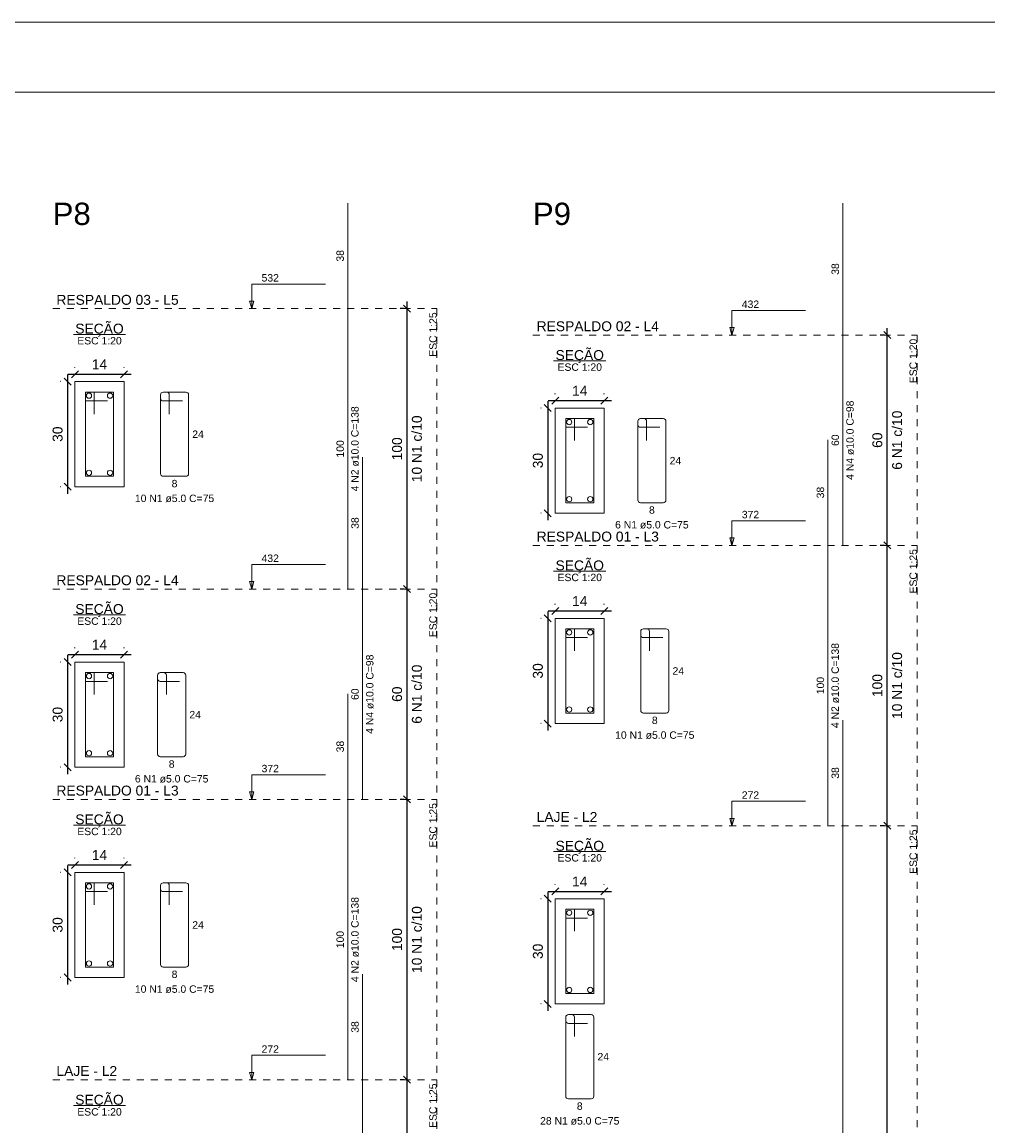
# Model space of a CAD drawing. Header units: millimetres. Extents: x 337 to 526, y -381 to -65.
# Tile 101 of 104: x 492 to 506, y -81 to -65. Entities that reach past the tile are written whole.
import ezdxf

# ---------------------------------------------------------------- set-up
doc = ezdxf.new("R2010")
doc.units = ezdxf.units.MM
doc.header["$MEASUREMENT"] = 0
doc.linetypes.add('Dashed', pattern=[0.75, 0.5, -0.25])
doc.layers.get('0').update_dxf_attribs({"lineweight": 5})
for name, color, linetype, lineweight in [('Descrição da armadura', 7, 'Continuous', 5), ('DT-Barras na forma', 1, 'Continuous', 20), ('DT-Barras no corte', 5, 'Continuous', 5), ('DT-Barras rebatidas', 1, 'Continuous', 20), ('DT-Cotas', 7, 'Continuous', 5), ('DT-Forma', 5, 'Continuous', 5), ('DT-Pontilhado', 7, 'Dashed', 5), ('DT-Textos', 7, 'Continuous', 5), ('DT-Título', 102, 'Continuous', 20), ('PRANCHA 01', 7, 'Continuous', 20), ('Textos armaduras', 7, 'Continuous', 5)]:
    doc.layers.add(name, color=color, linetype=linetype, lineweight=lineweight)
doc.styles.add('Arial', font='arial.ttf')
doc.dimstyles.new('UM_20.000000', dxfattribs={"dimtxt": 0.18, "dimasz": 0.1, "dimexe": 0.1, "dimexo": 0.2, "dimgap": 0, "dimtad": 1, "dimtih": 1, "dimtoh": 1, "dimdec": 1, "dimlfac": 20, "dimzin": 0, "dimdsep": 46, "dimtxsty": 'Standard', "dimcen": 0.09, "dimdle": 0.1, "dimadec": 1, "dimazin": 2, "dimtfac": 1, "dimtdec": 4, "dimtofl": 0, "dimtmove": 0, "dimatfit": 3, "dimfxl": 1, "dimtolj": 1, "dimarcsym": 0})
doc.dimstyles.new('UM_25.000000', dxfattribs={"dimtxt": 0.18, "dimasz": 0.1, "dimexe": 0.1, "dimexo": 0.2, "dimgap": 0, "dimtad": 1, "dimtih": 1, "dimtoh": 1, "dimdec": 1, "dimlfac": 25, "dimzin": 0, "dimdsep": 46, "dimtxsty": 'Standard', "dimcen": 0.09, "dimdle": 0.1, "dimadec": 1, "dimazin": 2, "dimtfac": 1, "dimtdec": 4, "dimtofl": 0, "dimtmove": 0, "dimatfit": 3, "dimfxl": 1, "dimtolj": 1, "dimarcsym": 0})

# ---------------------------------------------------------------- blocks, each defined once
blk = doc.blocks.new('_Oblique')
at = {"color": 0, "linetype": 'ByBlock', "lineweight": -2}
blk.add_line((-0.5, -0.5), (0.5, 0.5), dxfattribs=at)
blk = doc.blocks.new('*D755')
at = {"layer": 'Defpoints', "color": 0, "transparency": 16777216}
for p in [(492.695, -70.197), (492.589, -71.697), (492.695, -71.697)]:
    blk.add_point(p, dxfattribs=at)
at = {"layer": 'DT-Cotas', "color": 0, "lineweight": -2, "transparency": 16777216}
for p, q in [((492.495, -70.197), (492.489, -70.197)), ((492.589, -70.097), (492.589, -71.797)), ((492.495, -71.697), (492.489, -71.697))]:
    blk.add_line(p, q, dxfattribs=at)
at = {"layer": 'DT-Cotas', "color": 0, "lineweight": -2, "transparency": 16777216, "xscale": 0.1, "yscale": 0.1, "zscale": 0.1}
for p, rotation in [((492.589, -70.197), 90), ((492.589, -71.697), 270)]:
    blk.add_blockref('_Oblique', p, dxfattribs=dict(at, rotation=rotation))
at = {"layer": 'DT-Cotas', "color": 7, "transparency": 16777216, "insert": (492.448, -70.947), "char_height": 0.1412, "attachment_point": 5, "rotation": 90, "style": 'Arial'}
blk.add_mtext('\\A1;30', dxfattribs=at)
blk = doc.blocks.new('*D756')
at = {"layer": 'Defpoints', "color": 0, "transparency": 16777216}
for p in [(492.695, -70.197), (493.395, -70.091), (493.395, -70.197)]:
    blk.add_point(p, dxfattribs=at)
at = {"layer": 'DT-Cotas', "color": 0, "lineweight": -2, "transparency": 16777216}
for p, q in [((492.695, -69.997), (492.695, -69.991)), ((493.395, -69.997), (493.395, -69.991)), ((492.595, -70.091), (493.495, -70.091))]:
    blk.add_line(p, q, dxfattribs=at)
at = {"layer": 'DT-Cotas', "color": 0, "lineweight": -2, "transparency": 16777216, "xscale": 0.1, "yscale": 0.1, "zscale": 0.1, "rotation": 180}
blk.add_blockref('_Oblique', (492.695, -70.091), dxfattribs=at)
at = {"layer": 'DT-Cotas', "color": 0, "lineweight": -2, "transparency": 16777216, "xscale": 0.1, "yscale": 0.1, "zscale": 0.1}
blk.add_blockref('_Oblique', (493.395, -70.091), dxfattribs=at)
at = {"layer": 'DT-Cotas', "color": 7, "transparency": 16777216, "insert": (493.045, -69.95), "char_height": 0.1412, "attachment_point": 5, "rotation": 0.0057, "style": 'Arial'}
blk.add_mtext('\\A1;14', dxfattribs=at)
blk = doc.blocks.new('*D757')
at = {"layer": 'Defpoints', "color": 0, "transparency": 16777216}
for p in [(497.431, -69.156), (497.59, -69.156), (497.59, -73.156)]:
    blk.add_point(p, dxfattribs=at)
at = {"layer": 'DT-Cotas', "color": 0, "lineweight": -2, "transparency": 16777216}
for p, q in [((497.431, -73.256), (497.431, -69.056)), ((497.39, -69.156), (497.331, -69.156)), ((497.39, -73.156), (497.331, -73.156))]:
    blk.add_line(p, q, dxfattribs=at)
at = {"layer": 'DT-Cotas', "color": 0, "lineweight": -2, "transparency": 16777216, "xscale": 0.1, "yscale": 0.1, "zscale": 0.1}
for p, rotation in [((497.431, -69.156), 90), ((497.431, -73.156), 270)]:
    blk.add_blockref('_Oblique', p, dxfattribs=dict(at, rotation=rotation))
blk = doc.blocks.new('*D758')
at = {"layer": 'Defpoints', "color": 0, "transparency": 16777216}
for p in [(492.695, -74.197), (492.589, -75.697), (492.695, -75.697)]:
    blk.add_point(p, dxfattribs=at)
at = {"layer": 'DT-Cotas', "color": 0, "lineweight": -2, "transparency": 16777216}
for p, q in [((492.589, -74.097), (492.589, -75.797)), ((492.495, -74.197), (492.489, -74.197)), ((492.495, -75.697), (492.489, -75.697))]:
    blk.add_line(p, q, dxfattribs=at)
at = {"layer": 'DT-Cotas', "color": 0, "lineweight": -2, "transparency": 16777216, "xscale": 0.1, "yscale": 0.1, "zscale": 0.1}
for p, rotation in [((492.589, -74.197), 90), ((492.589, -75.697), 270)]:
    blk.add_blockref('_Oblique', p, dxfattribs=dict(at, rotation=rotation))
at = {"layer": 'DT-Cotas', "color": 7, "transparency": 16777216, "insert": (492.448, -74.947), "char_height": 0.1412, "attachment_point": 5, "rotation": 90, "style": 'Arial'}
blk.add_mtext('\\A1;30', dxfattribs=at)
blk = doc.blocks.new('*D759')
at = {"layer": 'Defpoints', "color": 0, "transparency": 16777216}
for p in [(493.395, -74.091), (492.695, -74.197), (493.395, -74.197)]:
    blk.add_point(p, dxfattribs=at)
at = {"layer": 'DT-Cotas', "color": 0, "lineweight": -2, "transparency": 16777216}
for p, q in [((492.695, -73.997), (492.695, -73.991)), ((493.395, -73.997), (493.395, -73.991)), ((492.595, -74.091), (493.495, -74.091))]:
    blk.add_line(p, q, dxfattribs=at)
at = {"layer": 'DT-Cotas', "color": 0, "lineweight": -2, "transparency": 16777216, "xscale": 0.1, "yscale": 0.1, "zscale": 0.1, "rotation": 180}
blk.add_blockref('_Oblique', (492.695, -74.091), dxfattribs=at)
at = {"layer": 'DT-Cotas', "color": 0, "lineweight": -2, "transparency": 16777216, "xscale": 0.1, "yscale": 0.1, "zscale": 0.1}
blk.add_blockref('_Oblique', (493.395, -74.091), dxfattribs=at)
at = {"layer": 'DT-Cotas', "color": 7, "transparency": 16777216, "insert": (493.045, -73.95), "char_height": 0.1412, "attachment_point": 5, "rotation": 0.0057, "style": 'Arial'}
blk.add_mtext('\\A1;14', dxfattribs=at)
blk = doc.blocks.new('*D760')
at = {"layer": 'Defpoints', "color": 0, "transparency": 16777216}
for p in [(497.431, -73.156), (497.59, -73.156), (497.59, -76.156)]:
    blk.add_point(p, dxfattribs=at)
at = {"layer": 'DT-Cotas', "color": 0, "lineweight": -2, "transparency": 16777216}
for p, q in [((497.431, -76.256), (497.431, -73.056)), ((497.39, -73.156), (497.331, -73.156)), ((497.39, -76.156), (497.331, -76.156))]:
    blk.add_line(p, q, dxfattribs=at)
at = {"layer": 'DT-Cotas', "color": 0, "lineweight": -2, "transparency": 16777216, "xscale": 0.1, "yscale": 0.1, "zscale": 0.1}
for p, rotation in [((497.431, -73.156), 90), ((497.431, -76.156), 270)]:
    blk.add_blockref('_Oblique', p, dxfattribs=dict(at, rotation=rotation))
blk = doc.blocks.new('*D761')
at = {"layer": 'Defpoints', "color": 0, "transparency": 16777216}
for p in [(492.695, -77.197), (492.589, -78.697), (492.695, -78.697)]:
    blk.add_point(p, dxfattribs=at)
at = {"layer": 'DT-Cotas', "color": 0, "lineweight": -2, "transparency": 16777216}
for p, q in [((492.589, -77.097), (492.589, -78.797)), ((492.495, -77.197), (492.489, -77.197)), ((492.495, -78.697), (492.489, -78.697))]:
    blk.add_line(p, q, dxfattribs=at)
at = {"layer": 'DT-Cotas', "color": 0, "lineweight": -2, "transparency": 16777216, "xscale": 0.1, "yscale": 0.1, "zscale": 0.1}
for p, rotation in [((492.589, -77.197), 90), ((492.589, -78.697), 270)]:
    blk.add_blockref('_Oblique', p, dxfattribs=dict(at, rotation=rotation))
at = {"layer": 'DT-Cotas', "color": 7, "transparency": 16777216, "insert": (492.448, -77.947), "char_height": 0.1412, "attachment_point": 5, "rotation": 90, "style": 'Arial'}
blk.add_mtext('\\A1;30', dxfattribs=at)
blk = doc.blocks.new('*D762')
at = {"layer": 'Defpoints', "color": 0, "transparency": 16777216}
for p in [(493.395, -77.091), (492.695, -77.197), (493.395, -77.197)]:
    blk.add_point(p, dxfattribs=at)
at = {"layer": 'DT-Cotas', "color": 0, "lineweight": -2, "transparency": 16777216}
for p, q in [((492.695, -76.997), (492.695, -76.991)), ((493.395, -76.997), (493.395, -76.991)), ((492.595, -77.091), (493.495, -77.091))]:
    blk.add_line(p, q, dxfattribs=at)
at = {"layer": 'DT-Cotas', "color": 0, "lineweight": -2, "transparency": 16777216, "xscale": 0.1, "yscale": 0.1, "zscale": 0.1, "rotation": 180}
blk.add_blockref('_Oblique', (492.695, -77.091), dxfattribs=at)
at = {"layer": 'DT-Cotas', "color": 0, "lineweight": -2, "transparency": 16777216, "xscale": 0.1, "yscale": 0.1, "zscale": 0.1}
blk.add_blockref('_Oblique', (493.395, -77.091), dxfattribs=at)
at = {"layer": 'DT-Cotas', "color": 7, "transparency": 16777216, "insert": (493.045, -76.95), "char_height": 0.1412, "attachment_point": 5, "rotation": 0.0057, "style": 'Arial'}
blk.add_mtext('\\A1;14', dxfattribs=at)
blk = doc.blocks.new('*D763')
at = {"layer": 'Defpoints', "color": 0, "transparency": 16777216}
for p in [(497.431, -76.156), (497.59, -76.156), (497.59, -80.156)]:
    blk.add_point(p, dxfattribs=at)
at = {"layer": 'DT-Cotas', "color": 0, "lineweight": -2, "transparency": 16777216}
for p, q in [((497.39, -76.156), (497.331, -76.156)), ((497.431, -80.256), (497.431, -76.056)), ((497.39, -80.156), (497.331, -80.156))]:
    blk.add_line(p, q, dxfattribs=at)
at = {"layer": 'DT-Cotas', "color": 0, "lineweight": -2, "transparency": 16777216, "xscale": 0.1, "yscale": 0.1, "zscale": 0.1}
for p, rotation in [((497.431, -76.156), 90), ((497.431, -80.156), 270)]:
    blk.add_blockref('_Oblique', p, dxfattribs=dict(at, rotation=rotation))
blk = doc.blocks.new('*D766')
at = {"layer": 'Defpoints', "color": 0, "transparency": 16777216}
for p in [(497.431, -80.156), (497.59, -80.156), (497.59, -91.036)]:
    blk.add_point(p, dxfattribs=at)
at = {"layer": 'DT-Cotas', "color": 0, "lineweight": -2, "transparency": 16777216}
for p, q in [((497.431, -91.136), (497.431, -80.056)), ((497.39, -80.156), (497.331, -80.156)), ((497.39, -91.036), (497.331, -91.036))]:
    blk.add_line(p, q, dxfattribs=at)
at = {"layer": 'DT-Cotas', "color": 0, "lineweight": -2, "transparency": 16777216, "xscale": 0.1, "yscale": 0.1, "zscale": 0.1}
for p, rotation in [((497.431, -80.156), 90), ((497.431, -91.036), 270)]:
    blk.add_blockref('_Oblique', p, dxfattribs=dict(at, rotation=rotation))
blk = doc.blocks.new('*D767')
at = {"layer": 'Defpoints', "color": 0, "transparency": 16777216}
for p in [(499.543, -70.574), (499.437, -72.074), (499.543, -72.074)]:
    blk.add_point(p, dxfattribs=at)
at = {"layer": 'DT-Cotas', "color": 0, "lineweight": -2, "transparency": 16777216}
for p, q in [((499.437, -70.474), (499.437, -72.174)), ((499.343, -70.574), (499.337, -70.574)), ((499.343, -72.074), (499.337, -72.074))]:
    blk.add_line(p, q, dxfattribs=at)
at = {"layer": 'DT-Cotas', "color": 0, "lineweight": -2, "transparency": 16777216, "xscale": 0.1, "yscale": 0.1, "zscale": 0.1}
for p, rotation in [((499.437, -70.574), 90), ((499.437, -72.074), 270)]:
    blk.add_blockref('_Oblique', p, dxfattribs=dict(at, rotation=rotation))
at = {"layer": 'DT-Cotas', "color": 7, "transparency": 16777216, "insert": (499.296, -71.324), "char_height": 0.1412, "attachment_point": 5, "rotation": 90, "style": 'Arial'}
blk.add_mtext('\\A1;30', dxfattribs=at)
blk = doc.blocks.new('*D768')
at = {"layer": 'Defpoints', "color": 0, "transparency": 16777216}
for p in [(500.243, -70.468), (499.543, -70.574), (500.243, -70.574)]:
    blk.add_point(p, dxfattribs=at)
at = {"layer": 'DT-Cotas', "color": 0, "lineweight": -2, "transparency": 16777216}
for p, q in [((499.543, -70.374), (499.543, -70.368)), ((500.243, -70.374), (500.243, -70.368)), ((499.443, -70.468), (500.343, -70.468))]:
    blk.add_line(p, q, dxfattribs=at)
at = {"layer": 'DT-Cotas', "color": 0, "lineweight": -2, "transparency": 16777216, "xscale": 0.1, "yscale": 0.1, "zscale": 0.1, "rotation": 180}
blk.add_blockref('_Oblique', (499.543, -70.468), dxfattribs=at)
at = {"layer": 'DT-Cotas', "color": 0, "lineweight": -2, "transparency": 16777216, "xscale": 0.1, "yscale": 0.1, "zscale": 0.1}
blk.add_blockref('_Oblique', (500.243, -70.468), dxfattribs=at)
at = {"layer": 'DT-Cotas', "color": 7, "transparency": 16777216, "insert": (499.893, -70.327), "char_height": 0.1412, "attachment_point": 5, "rotation": 0.0057, "style": 'Arial'}
blk.add_mtext('\\A1;14', dxfattribs=at)
blk = doc.blocks.new('*D719')
at = {"layer": 'Defpoints', "color": 0, "transparency": 16777216}
for p in [(504.278, -69.533), (504.437, -69.533), (504.437, -72.533)]:
    blk.add_point(p, dxfattribs=at)
at = {"layer": 'DT-Cotas', "color": 0, "lineweight": -2, "transparency": 16777216}
for p, q in [((504.278, -72.633), (504.278, -69.433)), ((504.237, -69.533), (504.178, -69.533)), ((504.237, -72.533), (504.178, -72.533))]:
    blk.add_line(p, q, dxfattribs=at)
at = {"layer": 'DT-Cotas', "color": 0, "lineweight": -2, "transparency": 16777216, "xscale": 0.1, "yscale": 0.1, "zscale": 0.1}
for p, rotation in [((504.278, -69.533), 90), ((504.278, -72.533), 270)]:
    blk.add_blockref('_Oblique', p, dxfattribs=dict(at, rotation=rotation))
blk = doc.blocks.new('*D720')
at = {"layer": 'Defpoints', "color": 0, "transparency": 16777216}
for p in [(499.543, -73.574), (499.437, -75.074), (499.543, -75.074)]:
    blk.add_point(p, dxfattribs=at)
at = {"layer": 'DT-Cotas', "color": 0, "lineweight": -2, "transparency": 16777216}
for p, q in [((499.437, -73.474), (499.437, -75.174)), ((499.343, -73.574), (499.337, -73.574)), ((499.343, -75.074), (499.337, -75.074))]:
    blk.add_line(p, q, dxfattribs=at)
at = {"layer": 'DT-Cotas', "color": 0, "lineweight": -2, "transparency": 16777216, "xscale": 0.1, "yscale": 0.1, "zscale": 0.1}
for p, rotation in [((499.437, -73.574), 90), ((499.437, -75.074), 270)]:
    blk.add_blockref('_Oblique', p, dxfattribs=dict(at, rotation=rotation))
at = {"layer": 'DT-Cotas', "color": 7, "transparency": 16777216, "insert": (499.296, -74.324), "char_height": 0.1412, "attachment_point": 5, "rotation": 90, "style": 'Arial'}
blk.add_mtext('\\A1;30', dxfattribs=at)
blk = doc.blocks.new('*D721')
at = {"layer": 'Defpoints', "color": 0, "transparency": 16777216}
for p in [(500.243, -73.468), (499.543, -73.574), (500.243, -73.574)]:
    blk.add_point(p, dxfattribs=at)
at = {"layer": 'DT-Cotas', "color": 0, "lineweight": -2, "transparency": 16777216}
for p, q in [((499.543, -73.374), (499.543, -73.368)), ((500.243, -73.374), (500.243, -73.368)), ((499.443, -73.468), (500.343, -73.468))]:
    blk.add_line(p, q, dxfattribs=at)
at = {"layer": 'DT-Cotas', "color": 0, "lineweight": -2, "transparency": 16777216, "xscale": 0.1, "yscale": 0.1, "zscale": 0.1, "rotation": 180}
blk.add_blockref('_Oblique', (499.543, -73.468), dxfattribs=at)
at = {"layer": 'DT-Cotas', "color": 0, "lineweight": -2, "transparency": 16777216, "xscale": 0.1, "yscale": 0.1, "zscale": 0.1}
blk.add_blockref('_Oblique', (500.243, -73.468), dxfattribs=at)
at = {"layer": 'DT-Cotas', "color": 7, "transparency": 16777216, "insert": (499.893, -73.327), "char_height": 0.1412, "attachment_point": 5, "rotation": 0.0057, "style": 'Arial'}
blk.add_mtext('\\A1;14', dxfattribs=at)
blk = doc.blocks.new('*D722')
at = {"layer": 'Defpoints', "color": 0, "transparency": 16777216}
for p in [(504.278, -72.533), (504.437, -72.533), (504.437, -76.533)]:
    blk.add_point(p, dxfattribs=at)
at = {"layer": 'DT-Cotas', "color": 0, "lineweight": -2, "transparency": 16777216}
for p, q in [((504.237, -72.533), (504.178, -72.533)), ((504.278, -76.633), (504.278, -72.433)), ((504.237, -76.533), (504.178, -76.533))]:
    blk.add_line(p, q, dxfattribs=at)
at = {"layer": 'DT-Cotas', "color": 0, "lineweight": -2, "transparency": 16777216, "xscale": 0.1, "yscale": 0.1, "zscale": 0.1}
for p, rotation in [((504.278, -72.533), 90), ((504.278, -76.533), 270)]:
    blk.add_blockref('_Oblique', p, dxfattribs=dict(at, rotation=rotation))
blk = doc.blocks.new('*D723')
at = {"layer": 'Defpoints', "color": 0, "transparency": 16777216}
for p in [(499.543, -77.574), (499.437, -79.074), (499.543, -79.074)]:
    blk.add_point(p, dxfattribs=at)
at = {"layer": 'DT-Cotas', "color": 0, "lineweight": -2, "transparency": 16777216}
for p, q in [((499.343, -77.574), (499.337, -77.574)), ((499.437, -77.474), (499.437, -79.174)), ((499.343, -79.074), (499.337, -79.074))]:
    blk.add_line(p, q, dxfattribs=at)
at = {"layer": 'DT-Cotas', "color": 0, "lineweight": -2, "transparency": 16777216, "xscale": 0.1, "yscale": 0.1, "zscale": 0.1}
for p, rotation in [((499.437, -77.574), 90), ((499.437, -79.074), 270)]:
    blk.add_blockref('_Oblique', p, dxfattribs=dict(at, rotation=rotation))
at = {"layer": 'DT-Cotas', "color": 7, "transparency": 16777216, "insert": (499.296, -78.324), "char_height": 0.1412, "attachment_point": 5, "rotation": 90, "style": 'Arial'}
blk.add_mtext('\\A1;30', dxfattribs=at)
blk = doc.blocks.new('*D724')
at = {"layer": 'Defpoints', "color": 0, "transparency": 16777216}
for p in [(500.243, -77.468), (499.543, -77.574), (500.243, -77.574)]:
    blk.add_point(p, dxfattribs=at)
at = {"layer": 'DT-Cotas', "color": 0, "lineweight": -2, "transparency": 16777216}
for p, q in [((499.443, -77.468), (500.343, -77.468)), ((499.543, -77.374), (499.543, -77.368)), ((500.243, -77.374), (500.243, -77.368))]:
    blk.add_line(p, q, dxfattribs=at)
at = {"layer": 'DT-Cotas', "color": 0, "lineweight": -2, "transparency": 16777216, "xscale": 0.1, "yscale": 0.1, "zscale": 0.1, "rotation": 180}
blk.add_blockref('_Oblique', (499.543, -77.468), dxfattribs=at)
at = {"layer": 'DT-Cotas', "color": 0, "lineweight": -2, "transparency": 16777216, "xscale": 0.1, "yscale": 0.1, "zscale": 0.1}
blk.add_blockref('_Oblique', (500.243, -77.468), dxfattribs=at)
at = {"layer": 'DT-Cotas', "color": 7, "transparency": 16777216, "insert": (499.893, -77.327), "char_height": 0.1412, "attachment_point": 5, "rotation": 0.0057, "style": 'Arial'}
blk.add_mtext('\\A1;14', dxfattribs=at)
blk = doc.blocks.new('*D725')
at = {"layer": 'Defpoints', "color": 0, "transparency": 16777216}
for p in [(504.278, -76.533), (504.437, -76.533), (504.437, -87.413)]:
    blk.add_point(p, dxfattribs=at)
at = {"layer": 'DT-Cotas', "color": 0, "lineweight": -2, "transparency": 16777216}
for p, q in [((504.278, -87.513), (504.278, -76.433)), ((504.237, -76.533), (504.178, -76.533)), ((504.237, -87.413), (504.178, -87.413))]:
    blk.add_line(p, q, dxfattribs=at)
at = {"layer": 'DT-Cotas', "color": 0, "lineweight": -2, "transparency": 16777216, "xscale": 0.1, "yscale": 0.1, "zscale": 0.1}
for p, rotation in [((504.278, -76.533), 90), ((504.278, -87.413), 270)]:
    blk.add_blockref('_Oblique', p, dxfattribs=dict(at, rotation=rotation))

msp = doc.modelspace()

# ---------------------------------------------------------------- linework, layer by layer
at = {"layer": 'DT-Barras na forma'}
for points in [[(492.9702, -70.6598), (492.9702, -70.3473), (492.8452, -70.3473), (492.8452, -71.5473), (493.2452, -71.5473), (493.2452, -70.3473), (492.8452, -70.3473), (492.8452, -70.4723), (493.1577, -70.4723)], [(499.8178, -71.0365), (499.8178, -70.724), (499.6928, -70.724), (499.6928, -71.924), (500.0928, -71.924), (500.0928, -70.724), (499.6928, -70.724), (499.6928, -70.849), (500.0053, -70.849)], [(499.8178, -74.0365), (499.8178, -73.724), (499.6928, -73.724), (499.6928, -74.924), (500.0928, -74.924), (500.0928, -73.724), (499.6928, -73.724), (499.6928, -73.849), (500.0053, -73.849)], [(492.9702, -74.6598), (492.9702, -74.3473), (492.8452, -74.3473), (492.8452, -75.5473), (493.2452, -75.5473), (493.2452, -74.3473), (492.8452, -74.3473), (492.8452, -74.4723), (493.1577, -74.4723)], [(492.9702, -77.6598), (492.9702, -77.3473), (492.8452, -77.3473), (492.8452, -78.5473), (493.2452, -78.5473), (493.2452, -77.3473), (492.8452, -77.3473), (492.8452, -77.4723), (493.1577, -77.4723)], [(499.8178, -78.0365), (499.8178, -77.724), (499.6928, -77.724), (499.6928, -78.924), (500.0928, -78.924), (500.0928, -77.724), (499.6928, -77.724), (499.6928, -77.849), (500.0053, -77.849)]]:
    msp.add_lwpolyline(points, dxfattribs=at)
at = {"layer": 'DT-Barras no corte'}
for centre in [(492.8952, -70.3973), (493.1952, -70.3973), (499.7428, -70.774), (500.0428, -70.774), (492.8952, -71.4973), (493.1952, -71.4973), (499.7428, -71.874), (500.0428, -71.874), (499.7428, -73.774), (500.0428, -73.774), (492.8952, -74.3973), (493.1952, -74.3973), (499.7428, -74.874), (500.0428, -74.874), (492.8952, -75.4973), (493.1952, -75.4973), (492.8952, -77.3973), (493.1952, -77.3973), (499.7428, -77.774), (500.0428, -77.774), (492.8952, -78.4973), (493.1952, -78.4973), (499.7428, -78.874), (500.0428, -78.874)]:
    msp.add_circle(centre, 0.0375, dxfattribs=at)
at = {"layer": 'DT-Barras rebatidas'}
for p, q in [((496.5836, -69.1559), (496.5836, -67.6492)), ((503.643, -69.5326), (503.643, -67.6492)), ((496.5836, -73.1559), (496.5836, -69.1559)), ((503.643, -72.5326), (503.643, -69.5326)), ((494.0025, -70.3473), (493.9525, -70.3473)), ((494.2775, -70.3473), (493.9525, -70.3473)), ((493.915, -70.3848), (493.915, -71.5098)), ((493.915, -70.3848), (493.915, -70.4348)), ((493.9525, -70.4723), (494.2275, -70.4723)), ((494.04, -70.6598), (494.04, -70.3848)), ((494.315, -71.5098), (494.315, -70.3848)), ((500.7213, -70.7615), (500.7213, -71.8865)), ((500.7213, -70.7615), (500.7213, -70.8115)), ((500.8088, -70.724), (500.7588, -70.724)), ((501.0838, -70.724), (500.7588, -70.724)), ((500.7588, -70.849), (501.0338, -70.849)), ((500.8463, -71.0365), (500.8463, -70.7615)), ((501.1213, -71.8865), (501.1213, -70.7615)), ((503.4312, -72.5326), (503.4312, -71.0259)), ((496.7954, -73.1559), (496.7954, -71.2725)), ((493.9525, -71.5473), (494.2775, -71.5473)), ((500.7588, -71.924), (501.0838, -71.924)), ((503.4312, -76.5326), (503.4312, -72.5326)), ((496.7954, -76.1559), (496.7954, -73.1559)), ((500.7626, -73.7615), (500.7626, -74.8865)), ((500.7626, -73.7615), (500.7626, -73.8115)), ((500.8501, -73.724), (500.8001, -73.724)), ((501.1251, -73.724), (500.8001, -73.724)), ((500.8876, -74.0365), (500.8876, -73.7615)), ((501.1626, -74.8865), (501.1626, -73.7615)), ((500.8001, -73.849), (501.0751, -73.849)), ((493.8737, -74.3848), (493.8737, -75.5098)), ((493.8737, -74.3848), (493.8737, -74.4348)), ((493.9612, -74.3473), (493.9112, -74.3473)), ((494.2362, -74.3473), (493.9112, -74.3473)), ((493.9112, -74.4723), (494.1862, -74.4723)), ((493.9987, -74.6598), (493.9987, -74.3848)), ((494.2737, -75.5098), (494.2737, -74.3848)), ((496.5836, -76.1559), (496.5836, -74.6492)), ((500.8001, -74.924), (501.1251, -74.924)), ((503.643, -76.5326), (503.643, -75.0259)), ((493.9112, -75.5473), (494.2362, -75.5473)), ((496.5836, -80.1559), (496.5836, -76.1559)), ((503.643, -87.4126), (503.643, -76.5326)), ((493.915, -77.3848), (493.915, -78.5098)), ((493.915, -77.3848), (493.915, -77.4348)), ((494.0025, -77.3473), (493.9525, -77.3473)), ((494.2775, -77.3473), (493.9525, -77.3473)), ((494.04, -77.6598), (494.04, -77.3848)), ((494.315, -78.5098), (494.315, -77.3848)), ((493.9525, -77.4723), (494.2275, -77.4723)), ((493.9525, -78.5473), (494.2775, -78.5473)), ((496.7954, -80.1559), (496.7954, -78.6492)), ((499.6928, -79.2644), (499.6928, -80.3894)), ((499.6928, -79.2644), (499.6928, -79.3144)), ((499.7803, -79.2269), (499.7303, -79.2269)), ((500.0553, -79.2269), (499.7303, -79.2269)), ((499.7303, -79.3519), (500.0053, -79.3519)), ((499.8178, -79.5394), (499.8178, -79.2644)), ((500.0928, -80.3894), (500.0928, -79.2644)), ((496.7954, -91.0359), (496.7954, -80.1559)), ((499.7303, -80.4269), (500.0553, -80.4269))]:
    msp.add_line(p, q, dxfattribs=at)
for centre, start, end in [((493.9525, -70.3848), 90, 180), ((493.9525, -70.3848), 90, 180), ((494.0025, -70.3848), 0, 90), ((494.2775, -70.3848), 0, 90), ((493.9525, -70.4348), 180, 270), ((500.7588, -70.7615), 90, 180), ((500.7588, -70.7615), 90, 180), ((500.7588, -70.8115), 180, 270), ((500.8088, -70.7615), 0, 90), ((501.0838, -70.7615), 0, 90), ((493.9525, -71.5098), 180, 270), ((494.2775, -71.5098), 270, 0), ((500.7588, -71.8865), 180, 270), ((501.0838, -71.8865), 270, 0), ((500.8001, -73.7615), 90, 180), ((500.8001, -73.7615), 90, 180), ((500.8001, -73.8115), 180, 270), ((500.8501, -73.7615), 0, 90), ((501.1251, -73.7615), 0, 90), ((493.9112, -74.3848), 90, 180), ((493.9112, -74.3848), 90, 180), ((493.9112, -74.4348), 180, 270), ((493.9612, -74.3848), 0, 90), ((494.2362, -74.3848), 0, 90), ((500.8001, -74.8865), 180, 270), ((501.1251, -74.8865), 270, 0), ((493.9112, -75.5098), 180, 270), ((494.2362, -75.5098), 270, 0), ((493.9525, -77.3848), 90, 180), ((493.9525, -77.3848), 90, 180), ((493.9525, -77.4348), 180, 270), ((494.0025, -77.3848), 0, 90), ((494.2775, -77.3848), 0, 90), ((493.9525, -78.5098), 180, 270), ((494.2775, -78.5098), 270, 0), ((499.7303, -79.2644), 90, 180), ((499.7303, -79.2644), 90, 180), ((499.7303, -79.3144), 180, 270), ((499.7803, -79.2644), 0, 90), ((500.0553, -79.2644), 0, 90), ((499.7303, -80.3894), 180, 270), ((500.0553, -80.3894), 270, 0)]:
    msp.add_arc(centre, 0.0375, start, end, dxfattribs=at)
at = {"layer": 'DT-Forma'}
for points in [[(492.6952, -71.6973), (493.3952, -71.6973), (493.3952, -70.1973), (492.6952, -70.1973), (492.6952, -71.6973)], [(499.5428, -72.074), (500.2428, -72.074), (500.2428, -70.574), (499.5428, -70.574), (499.5428, -72.074)], [(499.5428, -75.074), (500.2428, -75.074), (500.2428, -73.574), (499.5428, -73.574), (499.5428, -75.074)], [(492.6952, -75.6973), (493.3952, -75.6973), (493.3952, -74.1973), (492.6952, -74.1973), (492.6952, -75.6973)], [(492.6952, -78.6973), (493.3952, -78.6973), (493.3952, -77.1973), (492.6952, -77.1973), (492.6952, -78.6973)], [(499.5428, -79.074), (500.2428, -79.074), (500.2428, -77.574), (499.5428, -77.574), (499.5428, -79.074)]]:
    msp.add_lwpolyline(points, close=True, dxfattribs=at)
at = {"layer": 'DT-Pontilhado', "ltscale": 0.2}
for p, q in [((492.3775, -69.1559), (497.8544, -69.1559)), ((497.8544, -69.1559), (497.8544, -91.0359)), ((499.2251, -69.5326), (504.702, -69.5326)), ((504.702, -69.5326), (504.702, -87.4126)), ((499.2251, -72.5326), (504.702, -72.5326)), ((492.3775, -73.1559), (497.8544, -73.1559)), ((492.3775, -76.1559), (497.8544, -76.1559)), ((499.2251, -76.5326), (504.702, -76.5326)), ((492.3775, -80.1559), (497.8544, -80.1559))]:
    msp.add_line(p, q, dxfattribs=at)
at = {"layer": 'DT-Textos'}
for p, q in [((492.6725, -69.5248), (493.4178, -69.5248)), ((499.5201, -69.9015), (500.2654, -69.9015)), ((499.5201, -72.9015), (500.2654, -72.9015)), ((492.6725, -73.5248), (493.4178, -73.5248)), ((492.6725, -76.5248), (493.4178, -76.5248)), ((499.5201, -76.9015), (500.2654, -76.9015)), ((492.6725, -80.5248), (493.4178, -80.5248))]:
    msp.add_line(p, q, dxfattribs=at)
for points in [[(495.2159, -69.1559), (495.2477, -69.05), (495.1842, -69.05), (495.2159, -69.1559), (495.2159, -68.8059), (496.2659, -68.8059)], [(502.0635, -69.5326), (502.0953, -69.4267), (502.0318, -69.4267), (502.0635, -69.5326), (502.0635, -69.1826), (503.1135, -69.1826)], [(502.0635, -72.5326), (502.0953, -72.4267), (502.0318, -72.4267), (502.0635, -72.5326), (502.0635, -72.1826), (503.1135, -72.1826)], [(495.2159, -73.1559), (495.2477, -73.05), (495.1842, -73.05), (495.2159, -73.1559), (495.2159, -72.8059), (496.2659, -72.8059)], [(495.2159, -76.1559), (495.2477, -76.05), (495.1842, -76.05), (495.2159, -76.1559), (495.2159, -75.8059), (496.2659, -75.8059)], [(502.0635, -76.5326), (502.0953, -76.4267), (502.0318, -76.4267), (502.0635, -76.5326), (502.0635, -76.1826), (503.1135, -76.1826)], [(495.2159, -80.1559), (495.2477, -80.05), (495.1842, -80.05), (495.2159, -80.1559), (495.2159, -79.8059), (496.2659, -79.8059)]]:
    msp.add_lwpolyline(points, dxfattribs=at)
at = {"layer": 'PRANCHA 01'}
msp.add_lwpolyline([(441.653, -124.4682), (525.753, -124.4682), (525.753, -65.0682), (441.653, -65.0682), (441.653, -124.4682)], dxfattribs=at)
msp.add_lwpolyline([(444.153, -123.4682), (524.753, -123.4682), (524.753, -66.0682), (444.153, -66.0682)], close=True, dxfattribs=at)

# ---------------------------------------------------------------- texts
at = {"layer": 'Descrição da armadura', "linetype": 'Continuous', "char_height": 0.1059, "attachment_point": 8, "rotation": 90, "line_spacing_factor": 0.798, "style": 'Arial'}
for s, insert, width in [('4 N4 ø10.0 C=98', (503.8019, -71.0326), 2.267374), ('4 N2 ø10.0 C=138', (496.7425, -71.1559), 2.43235), ('4 N2 ø10.0 C=138', (503.5901, -74.5326), 2.43235), ('4 N4 ø10.0 C=98', (496.9543, -74.6559), 2.267374), ('4 N2 ø10.0 C=138', (496.7425, -78.1559), 2.43235)]:
    msp.add_mtext(s, dxfattribs=dict(at, insert=insert, width=width))
at = {"layer": 'Descrição da armadura', "color": 7, "linetype": 'Continuous', "char_height": 0.1412, "attachment_point": 8, "rotation": 90, "line_spacing_factor": 0.798, "style": 'Arial'}
for s, insert, width in [('10 N1 c/10', (497.6426, -71.1559), 1.912894), ('6 N1 c/10', (504.4902, -71.0326), 1.692926), ('10 N1 c/10', (504.4902, -74.5326), 1.912894), ('6 N1 c/10', (497.6426, -74.6559), 1.692926), ('10 N1 c/10', (497.6426, -78.1559), 1.912894)]:
    msp.add_mtext(s, dxfattribs=dict(at, insert=insert, width=width))
at = {"layer": 'Descrição da armadura', "linetype": 'Continuous', "char_height": 0.1059, "attachment_point": 8, "line_spacing_factor": 0.798, "style": 'Arial'}
for s, insert, width in [('10 N1 ø5.0 C=75', (494.115, -71.9179), 2.267374), ('6 N1 ø5.0 C=75', (500.9213, -72.2946), 2.102398), ('10 N1 ø5.0 C=75', (500.9626, -75.2946), 2.267374), ('6 N1 ø5.0 C=75', (494.0737, -75.9179), 2.102398), ('10 N1 ø5.0 C=75', (494.115, -78.9179), 2.267374), ('28 N1 ø5.0 C=75', (499.8928, -80.7976), 2.267374)]:
    msp.add_mtext(s, dxfattribs=dict(at, insert=insert, width=width))
at = {"layer": 'DT-Cotas', "color": 7, "linetype": 'Continuous', "char_height": 0.1412, "attachment_point": 8, "rotation": 90, "line_spacing_factor": 0.798, "style": 'Arial'}
for s, insert, width in [('100', (497.3602, -71.1559), 0.659905), ('60', (504.2078, -71.0326), 0.439937), ('100', (504.2078, -74.5326), 0.659905), ('60', (497.3602, -74.6559), 0.439937), ('100', (497.3602, -78.1559), 0.659905)]:
    msp.add_mtext(s, dxfattribs=dict(at, insert=insert, width=width))
at = {"layer": 'DT-Textos', "char_height": 0.1059, "width": 0.50244, "attachment_point": 7, "line_spacing_factor": 0.798, "style": 'Arial'}
for s, insert in [('532', (495.3559, -68.7709)), ('432', (502.2035, -69.1476)), ('372', (502.2035, -72.1476)), ('432', (495.3559, -72.7709)), ('372', (495.3559, -75.7709)), ('272', (502.2035, -76.1476)), ('272', (495.3559, -79.7709))]:
    msp.add_mtext(s, dxfattribs=dict(at, insert=insert))
at = {"layer": 'DT-Textos', "linetype": 'Continuous', "line_spacing_factor": 0.798, "style": 'Arial'}
for s, insert, char_height, width, attachment_point in [('RESPALDO 03 - L5', (492.4304, -69.103), 0.1412, 3.991952, 7), ('SEÇÃO', (493.0447, -69.5552), 0.1412, 1.58143, 8), ('RESPALDO 02 - L4', (499.278, -69.4797), 0.1412, 3.991952, 7), ('ESC 1:20', (493.0452, -69.6678), 0.1059, 1.288964, 8), ('SEÇÃO', (499.8927, -69.9322), 0.1412, 1.58143, 8), ('ESC 1:20', (499.8928, -70.0445), 0.1059, 1.288964, 8), ('RESPALDO 01 - L3', (499.278, -72.4797), 0.1412, 3.991952, 7), ('SEÇÃO', (499.8927, -72.9322), 0.1412, 1.58143, 8), ('ESC 1:20', (499.8928, -73.0445), 0.1059, 1.288964, 8), ('RESPALDO 02 - L4', (492.4304, -73.103), 0.1412, 3.991952, 7), ('SEÇÃO', (493.0447, -73.5552), 0.1412, 1.58143, 8), ('ESC 1:20', (493.0452, -73.6678), 0.1059, 1.288964, 8), ('RESPALDO 01 - L3', (492.4304, -76.103), 0.1412, 3.991952, 7), ('SEÇÃO', (493.0447, -76.5552), 0.1412, 1.58143, 8), ('LAJE - L2', (499.278, -76.4797), 0.1412, 1.983514, 7), ('ESC 1:20', (493.0452, -76.6678), 0.1059, 1.288964, 8), ('SEÇÃO', (499.8927, -76.9322), 0.1412, 1.58143, 8), ('ESC 1:20', (499.8928, -77.0445), 0.1059, 1.288964, 8), ('LAJE - L2', (492.4304, -80.103), 0.1412, 1.983514, 7), ('SEÇÃO', (493.0447, -80.5552), 0.1412, 1.58143, 8), ('ESC 1:20', (493.0452, -80.6678), 0.1059, 1.288964, 8)]:
    msp.add_mtext(s, dxfattribs=dict(at, insert=insert, char_height=char_height, width=width, attachment_point=attachment_point))
at = {"layer": 'DT-Textos', "linetype": 'Continuous', "char_height": 0.1059, "width": 1.288964, "attachment_point": 9, "rotation": 90, "line_spacing_factor": 0.798, "style": 'Arial'}
for s, insert in [('ESC 1:25', (497.8544, -69.2089)), ('ESC 1:20', (504.702, -69.5856)), ('ESC 1:25', (504.702, -72.5856)), ('ESC 1:20', (497.8544, -73.2089)), ('ESC 1:25', (497.8544, -76.2089)), ('ESC 1:25', (504.702, -76.5856)), ('ESC 1:25', (497.8544, -80.2089))]:
    msp.add_mtext(s, dxfattribs=dict(at, insert=insert))
at = {"layer": 'DT-Título', "linetype": 'Continuous', "char_height": 0.3177, "width": 1.105016, "attachment_point": 7, "line_spacing_factor": 0.798, "style": 'Arial'}
for s, insert in [('P8', (492.3775, -67.9669)), ('P9', (499.2251, -67.9669))]:
    msp.add_mtext(s, dxfattribs=dict(at, insert=insert))
at = {"layer": 'Textos armaduras', "linetype": 'Continuous', "char_height": 0.1059, "attachment_point": 7, "rotation": 90, "line_spacing_factor": 0.798, "style": 'Arial'}
for s, insert, width in [('38', (496.5307, -68.4851), 0.329953), ('38', (503.5901, -68.6734), 0.329953), ('60', (503.5901, -71.1151), 0.329953), ('100', (496.5307, -71.2797), 0.494929), ('38', (503.3783, -71.8618), 0.329953), ('38', (496.7425, -72.2967), 0.329953), ('100', (503.3783, -74.6564), 0.494929), ('60', (496.7425, -74.7384), 0.329953), ('38', (496.5307, -75.4851), 0.329953), ('38', (503.5901, -75.8618), 0.329953), ('100', (496.5307, -78.2797), 0.494929), ('38', (496.7425, -79.4851), 0.329953)]:
    msp.add_mtext(s, dxfattribs=dict(at, insert=insert, width=width))
at = {"layer": 'Textos armaduras', "linetype": 'Continuous', "char_height": 0.1059, "attachment_point": 7, "line_spacing_factor": 0.798, "style": 'Arial'}
for s, insert, width in [('24', (494.3679, -71.0002), 0.329953), ('24', (501.1743, -71.3769), 0.329953), ('8', (494.0737, -71.7061), 0.164976), ('8', (500.8801, -72.0828), 0.164976), ('24', (501.2155, -74.3769), 0.329953), ('24', (494.3267, -75.0002), 0.329953), ('8', (500.9213, -75.0828), 0.164976), ('8', (494.0325, -75.7061), 0.164976), ('24', (494.3679, -78.0002), 0.329953), ('8', (494.0737, -78.7061), 0.164976), ('24', (500.1457, -79.8799), 0.329953), ('8', (499.8515, -80.5858), 0.164976)]:
    msp.add_mtext(s, dxfattribs=dict(at, insert=insert, width=width))

# ---------------------------------------------------------------- dimensions: what is measured, and where the dimension line sits
at = {"layer": 'DT-Cotas'}
for base, p1, p2, dimstyle, override, picture, middle in [((497.4308, -69.1559), (497.5897, -73.1559), (497.5897, -69.1559), 'UM_25.000000', {"dimtxt": 0.1412, "dimasz": 0.1, "dimexe": 0.1, "dimexo": 0.2, "dimtad": 1, "dimtih": 0, "dimtoh": 0, "dimdec": 1, "dimlfac": 25, "dimzin": 8, "dimtxsty": 'Arial', "dimblk": 'Oblique', "dimblk1": 'Oblique', "dimblk2": 'Oblique', "dimsah": 1, "dimdle": 0.1, "dimse1": 0, "dimse2": 0, "dimclrt": 7, "dimadec": 1, "dimazin": 3, "dimtmove": 2, "dimldrblk": 'Oblique'}, '*D757', (497.2896, -71.1559)), ((504.2784, -69.5326), (504.4373, -72.5326), (504.4373, -69.5326), 'UM_20.000000', {"dimtxt": 0.1412, "dimasz": 0.1, "dimexe": 0.1, "dimexo": 0.2, "dimtad": 1, "dimtih": 0, "dimtoh": 0, "dimdec": 1, "dimlfac": 20, "dimzin": 8, "dimtxsty": 'Arial', "dimblk": 'Oblique', "dimblk1": 'Oblique', "dimblk2": 'Oblique', "dimsah": 1, "dimdle": 0.1, "dimse1": 0, "dimse2": 0, "dimclrt": 7, "dimadec": 1, "dimazin": 3, "dimtmove": 2, "dimldrblk": 'Oblique'}, '*D719', (504.1372, -71.0326)), ((504.2784, -72.5326), (504.4373, -76.5326), (504.4373, -72.5326), 'UM_25.000000', {"dimtxt": 0.1412, "dimasz": 0.1, "dimexe": 0.1, "dimexo": 0.2, "dimtad": 1, "dimtih": 0, "dimtoh": 0, "dimdec": 1, "dimlfac": 25, "dimzin": 8, "dimtxsty": 'Arial', "dimblk": 'Oblique', "dimblk1": 'Oblique', "dimblk2": 'Oblique', "dimsah": 1, "dimdle": 0.1, "dimse1": 0, "dimse2": 0, "dimclrt": 7, "dimadec": 1, "dimazin": 3, "dimtmove": 2, "dimldrblk": 'Oblique'}, '*D722', (504.1372, -74.5326)), ((497.4308, -73.1559), (497.5897, -76.1559), (497.5897, -73.1559), 'UM_20.000000', {"dimtxt": 0.1412, "dimasz": 0.1, "dimexe": 0.1, "dimexo": 0.2, "dimtad": 1, "dimtih": 0, "dimtoh": 0, "dimdec": 1, "dimlfac": 20, "dimzin": 8, "dimtxsty": 'Arial', "dimblk": 'Oblique', "dimblk1": 'Oblique', "dimblk2": 'Oblique', "dimsah": 1, "dimdle": 0.1, "dimse1": 0, "dimse2": 0, "dimclrt": 7, "dimadec": 1, "dimazin": 3, "dimtmove": 2, "dimldrblk": 'Oblique'}, '*D760', (497.2896, -74.6559)), ((497.4308, -76.1559), (497.5897, -80.1559), (497.5897, -76.1559), 'UM_25.000000', {"dimtxt": 0.1412, "dimasz": 0.1, "dimexe": 0.1, "dimexo": 0.2, "dimtad": 1, "dimtih": 0, "dimtoh": 0, "dimdec": 1, "dimlfac": 25, "dimzin": 8, "dimtxsty": 'Arial', "dimblk": 'Oblique', "dimblk1": 'Oblique', "dimblk2": 'Oblique', "dimsah": 1, "dimdle": 0.1, "dimse1": 0, "dimse2": 0, "dimclrt": 7, "dimadec": 1, "dimazin": 3, "dimtmove": 2, "dimldrblk": 'Oblique'}, '*D763', (497.2896, -78.1559)), ((504.2784, -76.5326), (504.4373, -87.4126), (504.4373, -76.5326), 'UM_25.000000', {"dimtxt": 0.1412, "dimasz": 0.1, "dimexe": 0.1, "dimexo": 0.2, "dimtad": 1, "dimtih": 0, "dimtoh": 0, "dimdec": 1, "dimlfac": 25, "dimzin": 8, "dimtxsty": 'Arial', "dimblk": 'Oblique', "dimblk1": 'Oblique', "dimblk2": 'Oblique', "dimsah": 1, "dimdle": 0.1, "dimse1": 0, "dimse2": 0, "dimclrt": 7, "dimadec": 1, "dimazin": 3, "dimtmove": 2, "dimldrblk": 'Oblique'}, '*D725', (504.1372, -81.9726)), ((497.4308, -80.1559), (497.5897, -91.0359), (497.5897, -80.1559), 'UM_25.000000', {"dimtxt": 0.1412, "dimasz": 0.1, "dimexe": 0.1, "dimexo": 0.2, "dimtad": 1, "dimtih": 0, "dimtoh": 0, "dimdec": 1, "dimlfac": 25, "dimzin": 8, "dimtxsty": 'Arial', "dimblk": 'Oblique', "dimblk1": 'Oblique', "dimblk2": 'Oblique', "dimsah": 1, "dimdle": 0.1, "dimse1": 0, "dimse2": 0, "dimclrt": 7, "dimadec": 1, "dimazin": 3, "dimtmove": 2, "dimldrblk": 'Oblique'}, '*D766', (497.2896, -85.5959))]:
    dim = msp.add_linear_dim(base=base, p1=p1, p2=p2, angle=90, text=' ', dimstyle=dimstyle, override=override, dxfattribs=at)
    dim.commit()
    dim.dimension.update_dxf_attribs({"geometry": picture, "text_midpoint": middle, "dimtype": 160, "text_rotation": 90})
for base, p1, p2, picture, middle in [((493.3952, -70.0914), (492.6952, -70.1973), (493.3952, -70.1973), '*D756', (493.0452, -69.9502)), ((500.2428, -70.4681), (499.5428, -70.574), (500.2428, -70.574), '*D768', (499.8928, -70.3269)), ((500.2428, -73.4681), (499.5428, -73.574), (500.2428, -73.574), '*D721', (499.8928, -73.3269)), ((493.3952, -74.0914), (492.6952, -74.1973), (493.3952, -74.1973), '*D759', (493.0452, -73.9502)), ((493.3952, -77.0914), (492.6952, -77.1973), (493.3952, -77.1973), '*D762', (493.0452, -76.9502)), ((500.2428, -77.4681), (499.5428, -77.574), (500.2428, -77.574), '*D724', (499.8928, -77.3269))]:
    dim = msp.add_linear_dim(base=base, p1=p1, p2=p2, dimstyle='UM_20.000000', override={"dimtxt": 0.1412, "dimasz": 0.1, "dimexe": 0.1, "dimexo": 0.2, "dimtad": 1, "dimtih": 0, "dimtoh": 0, "dimdec": 1, "dimlfac": 20, "dimzin": 8, "dimtxsty": 'Arial', "dimblk": 'Oblique', "dimblk1": 'Oblique', "dimblk2": 'Oblique', "dimsah": 1, "dimdle": 0.1, "dimse1": 0, "dimse2": 0, "dimclrt": 7, "dimadec": 1, "dimazin": 3, "dimtmove": 2, "dimldrblk": 'Oblique'}, dxfattribs=at)
    dim.commit()
    dim.dimension.update_dxf_attribs({"geometry": picture, "text_midpoint": middle, "dimtype": 160, "text_rotation": 0.00573})
for base, p1, p2, picture, middle in [((492.5893, -71.6973), (492.6952, -70.1973), (492.6952, -71.6973), '*D755', (492.4481, -70.9473)), ((499.4369, -72.074), (499.5428, -70.574), (499.5428, -72.074), '*D767', (499.2957, -71.324)), ((499.4369, -75.074), (499.5428, -73.574), (499.5428, -75.074), '*D720', (499.2957, -74.324)), ((492.5893, -75.6973), (492.6952, -74.1973), (492.6952, -75.6973), '*D758', (492.4481, -74.9473)), ((492.5893, -78.6973), (492.6952, -77.1973), (492.6952, -78.6973), '*D761', (492.4481, -77.9473)), ((499.4369, -79.074), (499.5428, -77.574), (499.5428, -79.074), '*D723', (499.2957, -78.324))]:
    dim = msp.add_linear_dim(base=base, p1=p1, p2=p2, angle=90, dimstyle='UM_20.000000', override={"dimtxt": 0.1412, "dimasz": 0.1, "dimexe": 0.1, "dimexo": 0.2, "dimtad": 1, "dimtih": 0, "dimtoh": 0, "dimdec": 1, "dimlfac": 20, "dimzin": 8, "dimtxsty": 'Arial', "dimblk": 'Oblique', "dimblk1": 'Oblique', "dimblk2": 'Oblique', "dimsah": 1, "dimdle": 0.1, "dimse1": 0, "dimse2": 0, "dimclrt": 7, "dimadec": 1, "dimazin": 3, "dimtmove": 2, "dimldrblk": 'Oblique'}, dxfattribs=at)
    dim.commit()
    dim.dimension.update_dxf_attribs({"geometry": picture, "text_midpoint": middle, "dimtype": 160, "text_rotation": 90})

doc.saveas('drawing.dxf')
